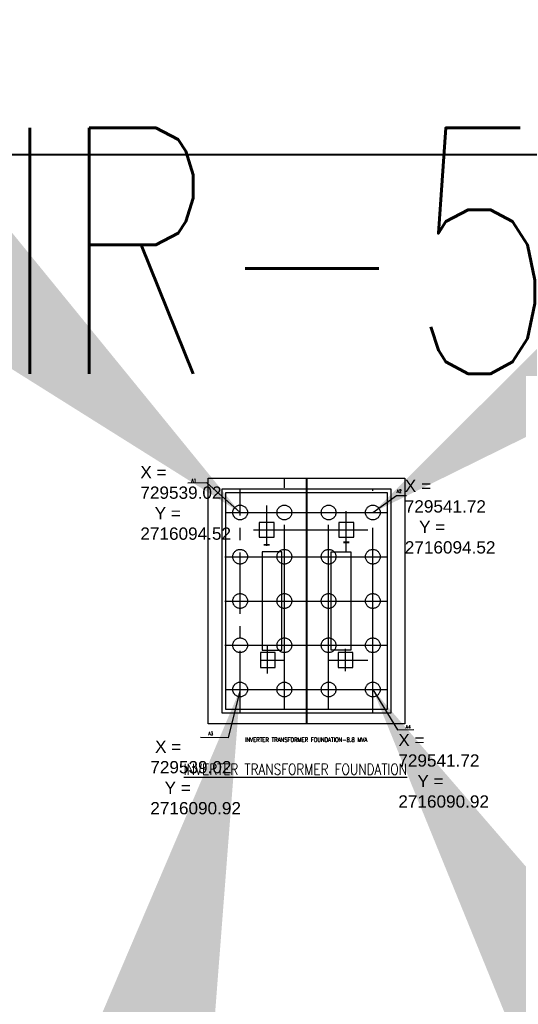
# Model space of a CAD drawing. Header units: inches. Extents: x 727810 to 1461440, y 2714588 to 5435005.
# Tile 148 of 233: x 729535 to 729545, y 2716085 to 2716105. Entities that reach past the tile are written whole.
import ezdxf
from ezdxf.enums import TextEntityAlignment as Align

# ---------------------------------------------------------------- set-up
doc = ezdxf.new("R2010")
doc.units = ezdxf.units.IN
doc.header["$MEASUREMENT"] = 0
doc.linetypes.add('CENTER', pattern=[2, 1.25, -0.25, 0.25, -0.25])
doc.linetypes.add('HIDDEN', pattern=[0.375, 0.25, -0.125])
for name, color, linetype in [('DETAILS', 7, 'Continuous'), ('Inverter Room', 7, 'Continuous'), ('SCB', 7, 'Continuous')]:
    doc.layers.add(name, color=color, linetype=linetype)
doc.styles.add('ROMANS', font='ROMANS.shx', dxfattribs={"height": 10})
doc.styles.get("Standard").update_dxf_attribs({"font": 'arial.ttf'})
doc.dimstyles.new('ROMANS$7', dxfattribs={"dimscale": 100, "dimtxt": 2.5, "dimasz": 2, "dimexe": 20, "dimexo": 20, "dimgap": 0.5, "dimtad": 1, "dimdec": 0, "dimrnd": 5, "dimzin": 0, "dimdsep": 46, "dimtxsty": 'ROMANS', "dimcen": 0.09, "dimdle": 20, "dimclrd": 256, "dimclre": 256, "dimclrt": 3, "dimadec": 0, "dimazin": 0, "dimtfac": 20, "dimtdec": 0, "dimtix": 1, "dimtmove": 2, "dimatfit": 3, "dimfxl": 1, "dimtolj": 1, "dimtzin": 0, "dimarcsym": 0})

msp = doc.modelspace()

# ---------------------------------------------------------------- linework, layer by layer
at = {"color": 3, "lineweight": 40}
for p, q in [((729517.7115, 2716101.80584, 0.29098), (729557.35724, 2716101.80584, 0.29098)), ((729540.37343, 2716095.22276, 0.43898), (729540.37343, 2716090.22276, 0.43898))]:
    msp.add_line(p, q, dxfattribs=at)
at = {"layer": 'Inverter Room', "linetype": 'CENTER', "ltscale": 3}
for p, q in [((729539.92341, 2716090.52197, 0.19098), (729539.92344, 2716095.22107, 0.39098)), ((729540.37344, 2716094.92355, 0.43898), (729540.37341, 2716090.52197, 0.43898)), ((729540.82341, 2716090.52197, 0.19098), (729540.82344, 2716094.98995, 0.39098)), ((729541.72335, 2716090.46198, 0.19098), (729541.72332, 2716094.9836, 0.39098)), ((729539.56343, 2716093.84367, 0.33236), (729539.56344, 2716094.66204, 0.36719)), ((729538.72355, 2716094.52276, 0.43898), (729542.0233, 2716094.52276, 0.43898)), ((729541.18128, 2716093.72964, 0.43292), (729541.18129, 2716094.548, 0.46775)), ((729539.29707, 2716094.17276, 0.43898), (729541.62288, 2716094.17276, 0.43898)), ((729538.71355, 2716093.62276, 0.43898), (729542.0133, 2716093.62276, 0.43898)), ((729538.71355, 2716092.72276, 0.43898), (729542.0133, 2716092.72276, 0.43898)), ((729538.71355, 2716091.82276, 0.43898), (729542.0133, 2716091.82276, 0.43898)), ((729539.58347, 2716091.24939, 0.43898), (729539.58345, 2716091.82276, 0.43898)), ((729541.16529, 2716091.29673, 0.43898), (729541.16528, 2716091.74742, 0.43898)), ((729539.43518, 2716091.52276, 0.43898), (729539.92342, 2716091.52276, 0.43898)), ((729540.82342, 2716091.52276, 0.43898), (729541.62297, 2716091.52276, 0.43898)), ((729538.72355, 2716090.92276, 0.43898), (729542.0233, 2716090.92276, 0.43898))]:
    msp.add_line(p, q, dxfattribs=at)
at = {"layer": 'Inverter Room', "linetype": 'CENTER'}
msp.add_line((729539.02341, 2716090.46198, 0.19098), (729539.02343, 2716094.9836, 0.39098), dxfattribs=at)
at = {"layer": 'Inverter Room', "ltscale": 0.5, "elevation": 0.43898}
msp.add_lwpolyline([(729538.37343, 2716095.22276), (729542.37343, 2716095.22276), (729542.37343, 2716090.22276), (729538.37343, 2716090.22276), (729538.37343, 2716095.22276)], dxfattribs=at)
at = {"layer": 'Inverter Room', "color": 8, "elevation": 0.43898}
msp.add_lwpolyline([(729542.09829, 2716090.44697), (729542.09832, 2716094.99855), (729538.64857, 2716094.99855), (729538.64854, 2716090.44697)], close=True, dxfattribs=at)
at = {"layer": 'Inverter Room', "color": 4, "elevation": 0.43898}
msp.add_lwpolyline([(729542.02329, 2716090.52197), (729542.02332, 2716094.92355), (729538.72357, 2716094.92355), (729538.72354, 2716090.52197)], close=True, dxfattribs=at)
at = {"layer": 'Inverter Room', "ltscale": 0.5}
for points, elevation in [([(729539.41351, 2716094.02189), (729539.71351, 2716094.02189), (729539.71351, 2716094.32189), (729539.41351, 2716094.32189)], -492.05271), ([(729541.03355, 2716094.02189), (729541.33355, 2716094.02189), (729541.33355, 2716094.32189), (729541.03355, 2716094.32189)], -492.08292), ([(729539.43518, 2716091.3721), (729539.73518, 2716091.3721), (729539.73518, 2716091.6721), (729539.43518, 2716091.6721)], 0.43898), ([(729541.01528, 2716091.37208), (729541.31528, 2716091.37208), (729541.31528, 2716091.67208), (729541.01528, 2716091.67208)], 0.43898)]:
    msp.add_lwpolyline(points, close=True, dxfattribs=dict(at, elevation=elevation))
at = {"layer": 'Inverter Room', "color": 2, "elevation": 0.43898}
for points in [[(729539.47349, 2716091.72194), (729539.87349, 2716091.72194), (729539.87349, 2716093.72278), (729539.47349, 2716093.72278)], [(729541.27349, 2716091.72194), (729540.87349, 2716091.72194), (729540.87349, 2716093.72276), (729541.27349, 2716093.72276)]]:
    msp.add_lwpolyline(points, close=True, dxfattribs=at)
at = {"layer": 'Inverter Room', "color": 8, "linetype": 'HIDDEN', "ltscale": 7}
for centre in [(729539.02342, 2716094.52276, 0.58698), (729539.92339, 2716094.52276, 0.43898), (729540.82339, 2716094.52276, 0.43898), (729541.72333, 2716094.52276, 0.58698), (729539.02342, 2716093.62276, 0.43898), (729539.92339, 2716093.62276, 0.43898), (729540.82339, 2716093.62276, 0.43898), (729541.72333, 2716093.62276, 0.43898), (729539.02342, 2716092.72276, 0.43898), (729539.92339, 2716092.72276, 0.43898), (729540.82339, 2716092.72276, 0.43898), (729541.72333, 2716092.72276, 0.43898), (729539.02342, 2716091.82276, 0.43898), (729539.92339, 2716091.82276, 0.43898), (729540.82339, 2716091.82276, 0.43898), (729541.72333, 2716091.82276, 0.43898), (729539.02341, 2716090.92276, 0.43898), (729539.92339, 2716090.92276, 0.43898), (729540.82339, 2716090.92276, 0.43898), (729541.72334, 2716090.92276, 0.43898)]:
    msp.add_circle(centre, 0.15, dxfattribs=at)

# ---------------------------------------------------------------- texts
at = {"layer": 'DETAILS', "color": 3, "style": 'ROMANS', "width": 0.8}
msp.add_text('IR-5', height=5, dxfattribs=at).set_placement((729534.05578, 2716097.34567))
at = {"layer": 'Inverter Room', "color": 3, "linetype": 'Continuous', "style": 'ROMANS', "width": 0.9}
for s, p in [('A1', (729538.08184, 2716095.14211, 0.58698)), ('A2', (729542.25841, 2716094.92177, 0.58698)), ('==', (729539.56561, 2716093.83671, 0.43898)), ('==', (729541.18356, 2716093.88513, 0.43898)), ('A3', (729538.42408, 2716089.99215, 0.29098)), ('A4', (729542.44297, 2716090.12991, 0.43898))]:
    msp.add_text(s, height=0.066667, dxfattribs=at).set_placement(p, align=Align.CENTER)
at = {"layer": 'Inverter Room', "color": 4, "linetype": 'Continuous', "style": 'ROMANS', "width": 0.8}
msp.add_text('INVERTER TRANSFORMER FOUNDATION-8.8 MVA', height=0.088, dxfattribs=at).set_placement((729539.12652, 2716089.85639, 0.32787))
at = {"layer": 'Inverter Room', "color": 2, "linetype": 'Continuous', "style": 'ROMANS', "width": 0.8}
msp.add_text('%%UINVERTER TRANSFORMER FOUNDATION', height=0.225, dxfattribs=at).set_placement((729537.87699, 2716089.18749, 0.43898))
at = {"layer": 'SCB', "color": 3, "lineweight": 40, "char_height": 0.25, "attachment_point": 1}
for s, insert, width in [('X = 729539.02     Y = 2716094.52', (729536.99362, 2716095.46821), 1.7528781), ('X = 729539.02     Y = 2716094.52', (729536.99362, 2716095.46821), 1.7528781), ('X = 729541.72     Y = 2716094.52  ', (729542.37343, 2716095.18882), 1.7433152), ('X = 729541.72     Y = 2716094.52  ', (729542.37343, 2716095.18882), 1.7433152), ('X = 729541.72     Y = 2716090.92', (729542.24193, 2716090.02046), 1.7343981), ('X = 729541.72     Y = 2716090.92', (729542.24193, 2716090.02046), 1.7343981), (' X = 729539.02     Y = 2716090.92', (729537.19581, 2716089.8842), 1.794781), (' X = 729539.02     Y = 2716090.92', (729537.19581, 2716089.8842), 1.794781)]:
    msp.add_mtext(s, dxfattribs=dict(at, insert=insert, width=width))

# ---------------------------------------------------------------- leaders
at = {"layer": 'Inverter Room', "ltscale": 0.5}
for points in [[(729539.02342, 2716094.52276, 0.58698), (729538.34313, 2716095.12392, 0.58698), (729537.95694, 2716095.11835, 0.58698)], [(729541.72333, 2716094.52276, 0.43898), (729542.20265, 2716094.86546, 0.43898), (729542.40656, 2716094.86546, 0.43898)], [(729539.02341, 2716090.92276, 0.43898), (729538.78269, 2716089.93977, 0.43898), (729538.21609, 2716089.94742, 0.43898)], [(729541.72334, 2716090.92276, 0.21136), (729542.22502, 2716090.10463, 0.21136), (729542.55517, 2716090.10999, 0.21136)]]:
    msp.add_leader(points, dimstyle='ROMANS$7', override={"dimtxt": 150, "dimgap": 0.5, "dimtad": 0, "dimtfill": 1, "dimarcsym": 1}, dxfattribs=at)

doc.saveas('drawing.dxf')
